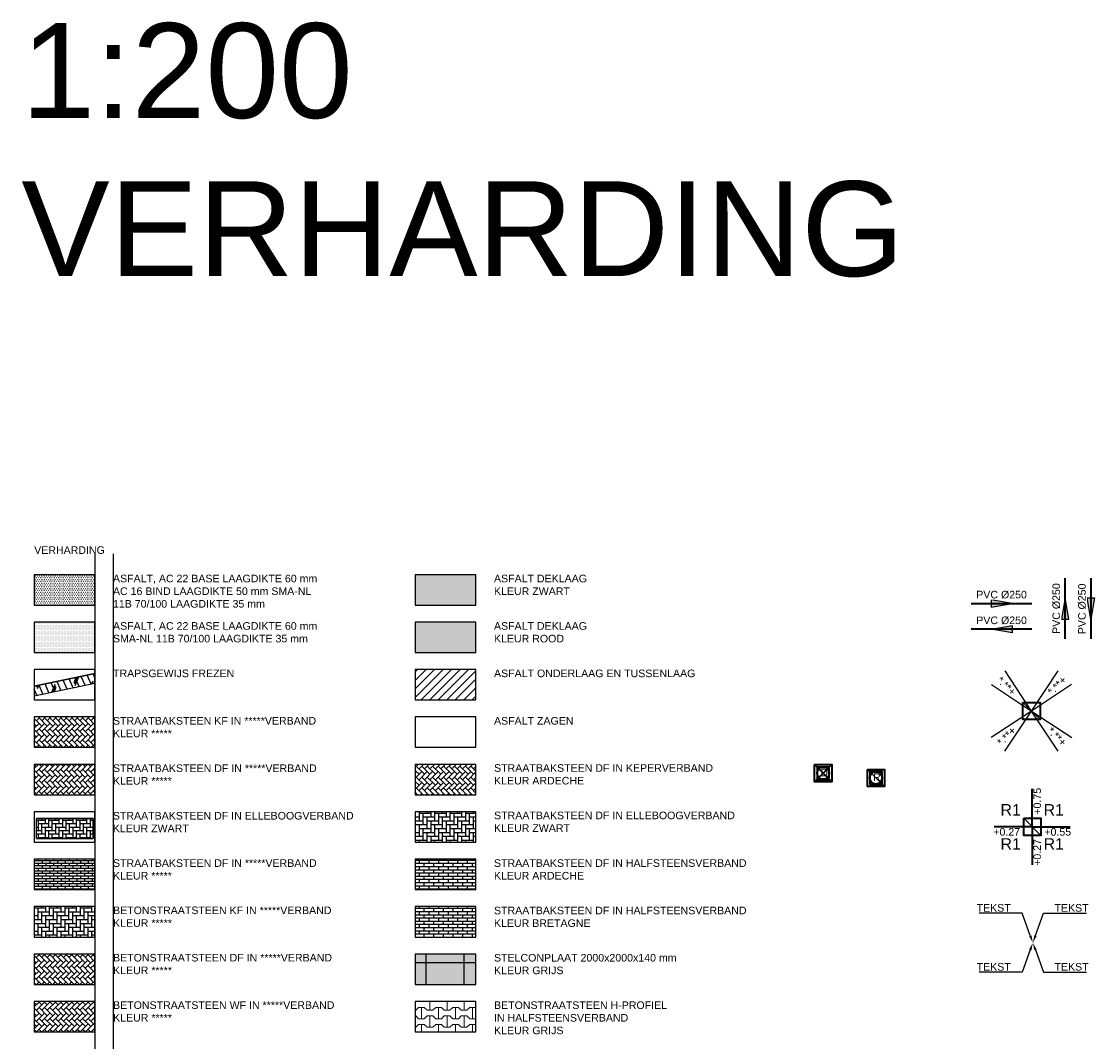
# Model space of a CAD drawing. Header units: metres. Extents: x 252743 to 254903, y 592696 to 593766.
# Tile 126 of 174: x 254133 to 254190, y 593450 to 593503. Entities that reach past the tile are written whole.
import ezdxf
from ezdxf import colors
from ezdxf.entities.mleader import LeaderData, LeaderLine
from ezdxf.enums import TextEntityAlignment as Align
from ezdxf.math import Vec2, Vec3

# ---------------------------------------------------------------- set-up
doc = ezdxf.new("R2010")
doc.units = ezdxf.units.M
doc.set_wipeout_variables(frame=1)
doc.linetypes.add('ACAD_ISO11W100', pattern=[33, 12, -3, 12, -3, 0, -3])
for name, color, linetype, plot in [('ALGEMEEN HULP', 6, 'Continuous', False), ('N-RI-HULP', 6, 'Continuous', False), ('N-WB-HULP', 6, 'Continuous', False), ('N-WB-HULP-ARCERING', 4, 'Continuous', False), ('N-WB-PROFIEL-HULP', 6, 'Continuous', False)]:
    doc.layers.add(name, color=color, linetype=linetype, plot=plot)
for name, color, linetype in [('ALGEMEEN LEGENDA 200', 7, 'Continuous'), ('ALGEMEEN TEKST 200', 7, 'Continuous'), ('N-RI-PUTHOOGTE', 7, 'Continuous'), ('N-RI-TEKST 200', 7, 'Continuous'), ('N-WB-ARC-ASFALT', 8, 'Continuous'), ('N-WB-ARC-ASFALT ZWART', 254, 'Continuous'), ('N-WB-ARC-ASFALTVERHARDING', 8, 'Continuous'), ('N-WB-ARC-BETONSTEEN DF', 8, 'Continuous'), ('N-WB-ARC-BETONSTEEN KF', 253, 'Continuous'), ('N-WB-ARC-BETONSTEEN WF', 8, 'Continuous'), ('N-WB-ARC-KLINKER DF', 24, 'Continuous'), ('N-WB-ARC-KLINKER DF ARDECHE', 253, 'Continuous'), ('N-WB-ARC-KLINKER DF BRETAGNE', 8, 'Continuous'), ('N-WB-ARC-KLINKER DF PARKEERMATJE', 8, 'Continuous'), ('N-WB-ARC-KLINKER DF ZWART', 8, 'Continuous'), ('N-WB-ARC-KLINKER KF', 8, 'Continuous'), ('N-WB-ARC-STELCONPLATEN', 1, 'Continuous'), ('N-WB-ARC-TRAPSGEWIJS FREZEN', 8, 'Continuous'), ('N-WB-MATERIAALGRENS', 1, 'Continuous'), ('N-WB-STELCONPLATEN', 1, 'Continuous'), ('N-WB-TRAPSGEWIJS FREZEN', 2, 'Continuous')]:
    doc.layers.add(name, color=color, linetype=linetype)
for name, color, linetype, lineweight in [('N-RI-DWA-INSPECTIEPUT', 12, 'Continuous', 40), ('N-RI-HWA-INSPECTIEPUT', 150, 'Continuous', 40), ('N-RI-HWA-PVC', 150, 'ACAD_ISO11W100', 40), ('N-RI-IT-HWA-INSPECTIEPUT', 150, 'Continuous', 40), ('N-WB-ARC-BETONSTRAATSTEEN-HSTEEN', 8, 'Continuous', 18)]:
    doc.layers.add(name, color=color, linetype=linetype, lineweight=lineweight)
doc.layers.add('N-WB-ARC-ASFALT ROOD', color=7, linetype='Continuous', true_color=0xff6666)
doc.layers.get('0').freeze()
doc.styles.add('N_STANDAARD HOLLEMA', font='arial.ttf', dxfattribs={"height": 2})
doc.styles.add('N_STANDARD 200', font='arial.ttf', dxfattribs={"height": 0.4})
pattern_1 = [(0, (27485.63475, 6976.15748), (0, 0.1693545), []), (90, (27485.63475, 6976.15748), (-0.254, 0.1693545), [0.1693545, -0.1693545])]

# ---------------------------------------------------------------- blocks, each defined once
blk = doc.blocks.new('INSPECTIEPUT RWA')
at = {"flags": 128}
blk.add_lwpolyline([(-0.45, 0.45), (0.45, 0.45), (0.45, -0.45), (-0.45, -0.45), (-0.45, 0.45)], dxfattribs=at)
at = {"layer": 'N-RI-HULP'}
blk.add_line((-0.45, 0.45), (0.45, -0.45), dxfattribs=at)
blk = doc.blocks.new('PUTHOOGTE')
at = {"style": 'N_STANDARD 200'}
blk.add_attdef('PUTHOOGTE', text='', height=0.4, dxfattribs=at).set_placement((-1.301, 0), align=Align.MIDDLE_RIGHT)
at = {"color": 7, "true_color": 0xffffff}
blk.add_wipeout([(-1.299, 0.225), (-3.099, 0.225), (-3.099, -0.219), (-1.299, -0.219)], dxfattribs=at)
for p, q in [((0, 0), (-2.49, 0.513)), ((-2.49, -0.502), (0, 0))]:
    blk.add_line(p, q)
blk = doc.blocks.new('PUTHOOGTE-R')
at = {"color": 7, "true_color": 0xffffff}
blk.add_wipeout([(3.099, 0.225), (1.299, 0.225), (1.299, -0.219), (3.099, -0.219)], dxfattribs=at)
for p, q in [((0, 0), (2.49, 0.513)), ((2.49, -0.502), (0, 0))]:
    blk.add_line(p, q)
at = {"style": 'N_STANDARD 200'}
blk.add_attdef('PUTHOOGTE', text='', height=0.4, dxfattribs=at).set_placement((1.336, 0), align=Align.MIDDLE_LEFT)
blk = doc.blocks.new('DIA-STROOM')
blk.add_hatch(color=256).paths.add_polyline_path([(0.557, 0), (-0.557, 0.194), (-0.557, -0.194)])
at = {"flags": 128}
blk.add_lwpolyline([(0.557, 0), (-0.557, 0.194), (-0.557, -0.194)], close=True, dxfattribs=at)
at = {"style": 'N_STANDARD 200'}
blk.add_attdef('DIAMETER', text='', height=0.4, dxfattribs=at).set_placement((0, 0.471), align=Align.MIDDLE_CENTER)
at = {"color": 7, "true_color": 0xffffff}
blk.add_wipeout([(-1.318, 0.704), (1.337, 0.704), (1.337, 0.204), (-1.318, 0.204)], dxfattribs=at)
blk = doc.blocks.new('OP HOOGTE STELLEN GIET RWA')
blk.add_lwpolyline([(-1.62, 1.62), (-1.62, -1.63), (1.62, -1.63), (1.62, 1.62)], close=True)
blk.add_circle((0, 0), 1.62)
at = {"insert": (-0.77, 1.18), "char_height": 2, "attachment_point": 1, "style": 'N_STANDARD 200', "bg_fill": 3, "box_fill_scale": 1, "bg_fill_color": 256, "bg_fill_transparency": 0}
blk.add_mtext_dynamic_manual_height_columns('R', width=0.4, gutter_width=2, heights=[0], dxfattribs=at)
blk = doc.blocks.new('INSPECTIEPUT IT')
at = {"flags": 128}
blk.add_lwpolyline([(-2.25, 2.25), (2.25, 2.25), (2.25, -2.25), (-2.25, -2.25), (-2.25, 2.25)], dxfattribs=at)
at = {"layer": 'N-WB-HULP'}
blk.add_line((-2.25, 2.25), (2.25, -2.25), dxfattribs=at)
blk = doc.blocks.new('OP HOOGTE STELLEN GIET VW')
at = {"flags": 128}
blk.add_lwpolyline([(-1.62, 1.62), (-1.62, -1.63), (1.62, -1.63), (1.62, 1.62)], close=True, dxfattribs=at)
blk.add_circle((0, 0), 1.62)
at = {"insert": (-0.74, 1.18), "char_height": 2, "attachment_point": 1, "style": 'N_STANDARD 200', "bg_fill": 3, "box_fill_scale": 1, "bg_fill_color": 256, "bg_fill_transparency": 0}
blk.add_mtext_dynamic_manual_height_columns('D', width=0.4, gutter_width=2, heights=[0], dxfattribs=at)
blk = doc.blocks.new('INPECTIEPUT DWA')
for p, q in [((-0.45, -0.45), (0.45, 0.45)), ((-0.45, 0.45), (0.45, -0.45))]:
    blk.add_line(p, q)
at = {"flags": 128}
blk.add_lwpolyline([(-0.45, 0.45), (0.45, 0.45), (0.45, -0.45), (-0.45, -0.45), (-0.45, 0.45)], dxfattribs=at)

msp = doc.modelspace()

# ---------------------------------------------------------------- hatches: boundary and pattern name
at = {"layer": 'N-WB-ARC-ASFALT'}
h = msp.add_hatch(dxfattribs=at)
h.set_pattern_fill('ANSI31', color=256, scale=0.1)
h.set_pattern_definition([(45, (27485.63475, 6976.15748), (-0.22450640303, 0.22450640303), [])])
h.paths.add_polyline_path([(254153.995, 593467.533), (254157.195, 593467.533), (254157.195, 593469.133), (254153.995, 593469.133)])
at = {"layer": 'N-WB-ARC-ASFALT ROOD'}
h = msp.add_hatch(color=256, dxfattribs=at)
h.dxf.hatch_style = 1
h.paths.add_polyline_path([(254153.995, 593470.033), (254157.195, 593470.033), (254157.195, 593471.633), (254153.995, 593471.633)])
at = {"layer": 'N-WB-ARC-ASFALT ZWART'}
h = msp.add_hatch(color=256, dxfattribs=at)
h.dxf.hatch_style = 1
h.paths.add_polyline_path([(254153.995, 593472.533), (254157.195, 593472.533), (254157.195, 593474.133), (254153.995, 593474.133)])
at = {"layer": 'N-WB-ARC-ASFALTVERHARDING'}
h = msp.add_hatch(dxfattribs=at)
h.set_pattern_fill('DOTS', color=256, scale=0.06)
h.set_pattern_definition([(0, (254130.27007, 593355.96581), (0.047625, 0.09525), [0, -0.09525])])
h.paths.add_polyline_path([(254133.904, 593472.533), (254137.104, 593472.533), (254137.104, 593474.133), (254133.904, 593474.133)])
h = msp.add_hatch(dxfattribs=at)
h.set_pattern_fill('DOTS', color=256, scale=0.04)
h.set_pattern_definition([(0, (254130.268296, 593355.965807), (0.03175, 0.0635), [0, -0.0635])])
h.paths.add_polyline_path([(254133.904, 593470.033), (254137.104, 593470.033), (254137.104, 593471.633), (254133.904, 593471.633)])
at = {"layer": 'N-WB-ARC-BETONSTEEN DF'}
h = msp.add_hatch(dxfattribs=at)
h.set_pattern_fill('AR-HBONE', color=256, scale=0.002, angle=90, style=0)
h.set_pattern_definition([(135, (254130.2683, 593355.9658), (-0.2873682, 5e-17), [0.6096, -0.2032]), (225, (254130.12461, 593356.1095), (-0.2873682, 5e-17), [0.6096, -0.2032])])
h.paths.add_polyline_path([(254133.904, 593452.533), (254137.104, 593452.533), (254137.104, 593454.133), (254133.904, 593454.133)])
at = {"layer": 'N-WB-ARC-BETONSTEEN KF'}
h = msp.add_hatch(dxfattribs=at)
h.set_pattern_fill('AR-HBONE', color=256, scale=0.002, angle=45, style=0)
h.set_pattern_definition([(90, (254033.7232, 593347.4286), (-0.2032, 0.2032), [0.6096, -0.2032]), (180, (254033.7232, 593347.6318), (-0.2032, 0.2032), [0.6096, -0.2032])])
h.paths.add_polyline_path([(254133.904, 593455.033), (254137.104, 593455.033), (254137.104, 593456.633), (254133.904, 593456.633)])
at = {"layer": 'N-WB-ARC-BETONSTEEN WF'}
h = msp.add_hatch(dxfattribs=at)
h.set_pattern_fill('AR-HBONE', color=256, scale=0.002, angle=90, style=0)
h.set_pattern_definition([(135, (254033.7232, 593347.4286), (-0.2873682, 5e-17), [0.6096, -0.2032]), (225, (254033.57952, 593347.57228), (-0.2873682, 5e-17), [0.6096, -0.2032])])
h.paths.add_polyline_path([(254133.904, 593450.033), (254137.104, 593450.033), (254137.104, 593451.633), (254133.904, 593451.633)])
at = {"layer": 'N-WB-ARC-BETONSTRAATSTEEN-HSTEEN'}
h = msp.add_hatch(dxfattribs=at)
h.set_pattern_fill('AVH-HSTEEN', color=256, scale=0.15, pattern_type=2)
h.set_pattern_definition([(0, (254033.5732, 592540.8239), (0.45, 0.45), [0.3, -0.6]), (0, (254034.0232, 592540.9739), (0.45, 0.45), [0.3, -0.6]), (90, (254033.7232, 592540.8239), (-0.45, 0.45), [0.6, -0.3]), (45, (254033.8732, 592540.8239), (-0.45, 0.45), [0.21213203, -0.42426407]), (135, (254033.5732, 592540.8239), (-0.45, -0.45), [0.21213203, -0.42426407])])
h.paths.add_polyline_path([(254153.995, 593450.033), (254157.195, 593450.033), (254157.195, 593451.633), (254153.995, 593451.633)])
at = {"layer": 'N-WB-ARC-KLINKER DF'}
h = msp.add_hatch(dxfattribs=at)
h.set_pattern_fill('AR-HBONE', color=256, scale=0.002, angle=90, style=0)
h.set_pattern_definition([(135, (254130.2683, 593355.9658), (-0.2873682, -5e-13), [0.6096, -0.2032]), (225, (254130.12461, 593356.1095), (-0.2873682, -5e-13), [0.6096, -0.2032])])
h.paths.add_polyline_path([(254133.902, 593462.533), (254137.102, 593462.533), (254137.102, 593464.133), (254133.902, 593464.133)])
h = msp.add_hatch(dxfattribs=at)
h.set_pattern_fill('AR-BRSTD', color=256, scale=0.002, style=0)
h.set_pattern_definition([(0, (254130.2683, 593355.9658), (0, 0.1354836), []), (90, (254130.2683, 593355.9658), (-0.2032, 0.1354836), [0.1354836, -0.1354836])])
h.paths.add_polyline_path([(254133.904, 593457.533), (254137.104, 593457.533), (254137.104, 593459.133), (254133.904, 593459.133)])
at = {"layer": 'N-WB-ARC-KLINKER DF ARDECHE'}
h = msp.add_hatch(dxfattribs=at)
h.set_pattern_fill('AR-HBONE', color=256, scale=0.002, angle=90, style=0)
h.set_pattern_definition([(135, (27485.63475, 6976.15748), (-0.287368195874, 2e-17), [0.6096, -0.2032]), (225, (27485.49106, 6976.30116), (-0.287368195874, 5e-17), [0.6096, -0.2032])])
h.paths.add_polyline_path([(254153.995, 593462.533), (254157.195, 593462.533), (254157.195, 593464.133), (254153.995, 593464.133)])
h = msp.add_hatch(dxfattribs=at)
h.set_pattern_fill('AR-BRSTD', color=256, scale=0.0025, style=0)
h.set_pattern_definition(pattern_1)
h.paths.add_polyline_path([(254153.995, 593457.533), (254157.195, 593457.533), (254157.195, 593459.133), (254153.995, 593459.133)])
at = {"layer": 'N-WB-ARC-KLINKER DF BRETAGNE'}
h = msp.add_hatch(dxfattribs=at)
h.set_pattern_fill('AR-BRSTD', color=256, scale=0.0025, style=0)
h.set_pattern_definition(pattern_1)
h.paths.add_polyline_path([(254153.995, 593455.033), (254157.195, 593455.033), (254157.195, 593456.633), (254153.995, 593456.633)])
at = {"layer": 'N-WB-ARC-KLINKER DF PARKEERMATJE'}
h = msp.add_hatch(dxfattribs=at)
h.set_pattern_fill('AR-HBONE', color=256, scale=0.0018, angle=45, style=0)
h.set_pattern_definition([(90, (254033.7232, 593347.4286), (-0.18288, 0.18288), [0.54864, -0.18288]), (180, (254033.7232, 593347.61148), (-0.18288, 0.18288), [0.54864, -0.18288])])
h.paths.add_polyline_path([(254137.005, 593460.222), (254134.023, 593460.229), (254134.023, 593461.279), (254137.008, 593461.272)])
at = {"layer": 'N-WB-ARC-KLINKER DF ZWART'}
h = msp.add_hatch(dxfattribs=at)
h.set_pattern_fill('AR-HBONE', color=256, scale=0.002, angle=45, style=0)
h.set_pattern_definition([(90, (27485.63475, 6976.15748), (-0.2032, 0.2032), [0.6096, -0.2032]), (180, (27485.63475, 6976.36068), (-0.2032, 0.2032), [0.6096, -0.2032])])
h.paths.add_polyline_path([(254153.995, 593460.033), (254157.195, 593460.033), (254157.195, 593461.633), (254153.995, 593461.633)])
at = {"layer": 'N-WB-ARC-KLINKER KF'}
h = msp.add_hatch(dxfattribs=at)
h.set_pattern_fill('AR-HBONE', color=256, scale=0.002, angle=90, style=0)
h.set_pattern_definition([(135, (254033.7232, 592540.82392), (-0.287368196, -5e-13), [0.6096, -0.2032]), (225, (254033.57952, 592540.9676), (-0.287368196, -5e-13), [0.6096, -0.2032])])
h.paths.add_polyline_path([(254133.904, 593465.033), (254137.104, 593465.033), (254137.104, 593466.633), (254133.904, 593466.633)])
at = {"layer": 'N-WB-ARC-STELCONPLATEN'}
h = msp.add_hatch(color=254, dxfattribs=at)
h.dxf.hatch_style = 1
h.paths.add_polyline_path([(254153.995, 593454.133), (254153.995, 593452.533), (254157.195, 593452.533), (254157.195, 593454.133)])
at = {"layer": 'N-WB-ARC-TRAPSGEWIJS FREZEN'}
h = msp.add_hatch(dxfattribs=at)
h.set_pattern_fill('CORK', color=256, scale=0.5, angle=-66.6427)
h.set_pattern_definition([(293.357303, (253509.07843, 592984.1455), (0.29148098, 0.12587728), []), (68.3573, (253508.9956, 592983.9368), (-0.8347169, 0.3312075), [0.449013, -0.449013]), (68.3573, (253509.0271, 592983.8639), (-0.8347169, 0.3312075), [0.449013, -0.449013]), (68.3573, (253509.0586, 592983.7911), (-0.8347169, 0.3312075), [0.449013, -0.449013])])
h.paths.add_polyline_path([(254133.904, 593468.256), (254133.904, 593467.746), (254137.104, 593468.411), (254137.104, 593468.922)])

# ---------------------------------------------------------------- linework, layer by layer
at = {"layer": 'ALGEMEEN HULP'}
for p, q in [((254137.104, 593475.225), (254137.104, 593317.947)), ((254138.06, 593475.225), (254138.06, 593317.958)), ((254138.06, 593475.225), (254138.06, 593317.958))]:
    msp.add_line(p, q, dxfattribs=at)
at = {"layer": 'ALGEMEEN LEGENDA 200'}
for points in [[(254133.904, 593472.533), (254137.104, 593472.533), (254137.104, 593474.133), (254133.904, 593474.133)], [(254153.995, 593472.533), (254157.195, 593472.533), (254157.195, 593474.133), (254153.995, 593474.133)], [(254133.904, 593470.033), (254137.104, 593470.033), (254137.104, 593471.633), (254133.904, 593471.633)], [(254153.995, 593470.033), (254157.195, 593470.033), (254157.195, 593471.633), (254153.995, 593471.633)], [(254133.904, 593467.533), (254137.104, 593467.533), (254137.104, 593469.133), (254133.904, 593469.133)], [(254153.995, 593467.533), (254157.195, 593467.533), (254157.195, 593469.133), (254153.995, 593469.133)], [(254133.904, 593465.033), (254137.104, 593465.033), (254137.104, 593466.633), (254133.904, 593466.633)], [(254153.995, 593465.033), (254157.195, 593465.033), (254157.195, 593466.633), (254153.995, 593466.633)], [(254133.902, 593462.533), (254137.102, 593462.533), (254137.102, 593464.133), (254133.902, 593464.133)], [(254153.995, 593462.533), (254157.195, 593462.533), (254157.195, 593464.133), (254153.995, 593464.133)], [(254133.9, 593460.033), (254137.1, 593460.033), (254137.1, 593461.633), (254133.9, 593461.633)], [(254153.995, 593460.033), (254157.195, 593460.033), (254157.195, 593461.633), (254153.995, 593461.633)], [(254133.904, 593457.533), (254137.104, 593457.533), (254137.104, 593459.133), (254133.904, 593459.133)], [(254153.995, 593457.533), (254157.195, 593457.533), (254157.195, 593459.133), (254153.995, 593459.133)], [(254133.904, 593455.033), (254137.104, 593455.033), (254137.104, 593456.633), (254133.904, 593456.633)], [(254153.995, 593455.033), (254157.195, 593455.033), (254157.195, 593456.633), (254153.995, 593456.633)], [(254133.904, 593452.533), (254137.104, 593452.533), (254137.104, 593454.133), (254133.904, 593454.133)], [(254153.995, 593452.533), (254157.195, 593452.533), (254157.195, 593454.133), (254153.995, 593454.133)], [(254133.904, 593450.033), (254137.104, 593450.033), (254137.104, 593451.633), (254133.904, 593451.633)], [(254153.995, 593450.033), (254157.195, 593450.033), (254157.195, 593451.633), (254153.995, 593451.633)]]:
    msp.add_lwpolyline(points, close=True, dxfattribs=at)
at = {"layer": 'N-RI-HWA-PVC', "ltscale": 0.8}
for p, q in [((254188.271, 593470.748), (254188.271, 593473.948)), ((254189.625, 593473.948), (254189.625, 593470.748)), ((254183.317, 593472.612), (254186.517, 593472.612)), ((254186.517, 593471.258), (254183.317, 593471.258))]:
    msp.add_line(p, q, dxfattribs=at)
at = {"layer": 'N-RI-HWA-PVC'}
for q in [(254186.532, 593462.84), (254184.532, 593460.84), (254186.532, 593458.84), (254188.532, 593460.84)]:
    msp.add_line((254186.532, 593460.84), q, dxfattribs=at)
at = {"layer": 'N-WB-HULP'}
msp.add_lwpolyline([(254137.005, 593460.222), (254134.023, 593460.229), (254134.023, 593461.279), (254137.008, 593461.272)], close=True, dxfattribs=at)
at = {"layer": 'N-WB-HULP-ARCERING'}
msp.add_lwpolyline([(254153.995, 593454.133), (254153.995, 593452.533), (254157.195, 593452.533), (254157.195, 593454.133)], close=True, dxfattribs=at)
at = {"layer": 'N-WB-MATERIAALGRENS'}
msp.add_line((254134.023, 593460.229), (254134.023, 593461.279), dxfattribs=at)
msp.add_lwpolyline([(254134.023, 593460.229), (254137.005, 593460.222), (254137.008, 593461.272), (254134.023, 593461.279)], dxfattribs=at)
at = {"layer": 'N-WB-PROFIEL-HULP'}
msp.add_lwpolyline([(254133.904, 593468.256), (254133.904, 593467.746), (254137.104, 593468.411), (254137.104, 593468.922), (254133.904, 593468.256)], dxfattribs=at)
at = {"layer": 'N-WB-STELCONPLATEN'}
for p, q in [((254154.559, 593454.133), (254154.559, 593452.533)), ((254156.559, 593454.133), (254156.559, 593452.533)), ((254153.995, 593453.681), (254157.195, 593453.681))]:
    msp.add_line(p, q, dxfattribs=at)
at = {"layer": 'N-WB-TRAPSGEWIJS FREZEN'}
for p, q in [((254133.904, 593468.256), (254137.104, 593468.922)), ((254133.904, 593467.746), (254137.104, 593468.412))]:
    msp.add_line(p, q, dxfattribs=at)

# ---------------------------------------------------------------- block references
at = {"layer": 'N-RI-DWA-INSPECTIEPUT', "xscale": 0.2, "yscale": 0.2, "zscale": 0.2}
msp.add_blockref('OP HOOGTE STELLEN GIET VW', (254175.509, 593463.67), dxfattribs=at)
at = {"layer": 'N-RI-HWA-INSPECTIEPUT'}
for p in [(254186.496, 593466.943), (254186.496, 593466.943), (254186.532, 593460.84)]:
    msp.add_blockref('INSPECTIEPUT RWA', p, dxfattribs=at)
at = {"layer": 'N-RI-HWA-INSPECTIEPUT', "xscale": 0.2, "yscale": 0.2, "zscale": 0.2}
msp.add_blockref('OP HOOGTE STELLEN GIET RWA', (254178.289, 593463.422), dxfattribs=at)

# ---------------------------------------------------------------- texts
at = {"layer": 'ALGEMEEN HULP', "width": 11.7453, "attachment_point": 1, "style": 'N_STANDARD 200'}
for s, insert, char_height in [('1:200\\PVERHARDING', (254133.223, 593503.209), 5), ('VERHARDING', (254133.902, 593475.629), 0.4)]:
    msp.add_mtext(s, dxfattribs=dict(at, insert=insert, char_height=char_height))
at = {"layer": 'ALGEMEEN TEKST 200', "char_height": 0.4, "width": 15.5605, "attachment_point": 1, "style": 'N_STANDARD 200'}
for s, insert in [('ASFALT, AC 22 BASE LAAGDIKTE 60 mm\\PAC 16 BIND LAAGDIKTE 50 mm SMA-NL \\P11B 70/100 LAAGDIKTE 35 mm', (254138.056, 593474.131)), ('ASFALT DEKLAAG \\PKLEUR ZWART', (254158.148, 593474.131)), ('ASFALT, AC 22 BASE LAAGDIKTE 60 mm\\PSMA-NL 11B 70/100 LAAGDIKTE 35 mm', (254138.056, 593471.631)), ('ASFALT DEKLAAG \\PKLEUR ROOD', (254158.148, 593471.631)), ('TRAPSGEWIJS FREZEN', (254138.058, 593469.131)), ('ASFALT ONDERLAAG EN TUSSENLAAG', (254158.15, 593469.131)), ('STRAATBAKSTEEN KF IN *****VERBAND\\PKLEUR *****', (254138.056, 593466.631)), ('ASFALT ZAGEN', (254158.15, 593466.631)), ('STRAATBAKSTEEN DF IN *****VERBAND\\PKLEUR *****', (254138.056, 593464.131)), ('STRAATBAKSTEEN DF IN KEPERVERBAND \\PKLEUR ARDECHE', (254158.152, 593464.142)), ('STRAATBAKSTEEN DF IN ELLEBOOGVERBAND\\PKLEUR ZWART', (254138.049, 593461.626)), ('STRAATBAKSTEEN DF IN ELLEBOOGVERBAND \\PKLEUR ZWART', (254158.152, 593461.642)), ('STRAATBAKSTEEN DF IN *****VERBAND\\PKLEUR *****', (254138.056, 593459.131)), ('STRAATBAKSTEEN DF IN HALFSTEENSVERBAND\\PKLEUR ARDECHE', (254158.148, 593459.131)), ('BETONSTRAATSTEEN KF IN *****VERBAND\\PKLEUR *****', (254138.06, 593456.639)), ('STRAATBAKSTEEN DF IN HALFSTEENSVERBAND\\PKLEUR BRETAGNE', (254158.148, 593456.631)), ('BETONSTRAATSTEEN DF IN *****VERBAND \\PKLEUR *****', (254138.06, 593454.142)), ('BETONSTRAATSTEEN WF IN *****VERBAND\\PKLEUR *****', (254138.06, 593451.642))]:
    msp.add_mtext(s, dxfattribs=dict(at, insert=insert))
at = {"layer": 'ALGEMEEN TEKST 200', "char_height": 0.4, "attachment_point": 1, "style": 'N_STANDARD 200'}
for s, insert in [('STELCONPLAAT 2000x2000x140 mm\\PKLEUR GRIJS', (254158.15, 593454.14)), ('BETONSTRAATSTEEN H-PROFIEL \\PIN HALFSTEENSVERBAND\\PKLEUR GRIJS', (254158.15, 593451.64))]:
    msp.add_mtext_dynamic_manual_height_columns(s, width=11.8273, gutter_width=7.2, heights=[0], dxfattribs=dict(at, insert=insert))
at = {"layer": 'N-RI-TEKST 200', "char_height": 0.6, "width": 1, "style": 'N_STANDARD 200', "bg_fill": 3, "box_fill_scale": 1, "bg_fill_color": 256, "bg_fill_transparency": 0}
for insert, attachment_point in [((254185.932, 593461.438), 9), ((254187.132, 593461.438), 7)]:
    msp.add_mtext('R1', dxfattribs=dict(at, insert=insert, attachment_point=attachment_point))

# ---------------------------------------------------------------- leaders
at = {"layer": 'N-RI-TEKST 200'}
ml = msp.add_multileader_mtext('Standard', dxfattribs=at)
ml.set_content('TEKST', color=256, style='N_STANDAARD HOLLEMA')
ml.set_leader_properties()
ml.build(insert=Vec2(0, 0))
ml.multileader.update_dxf_attribs({"text_left_attachment_type": 5, "text_right_attachment_type": 5, "dogleg_length": 1, "arrow_head_size": 0.4, "scale": 0.2})
ctx = ml.context
ctx.base_point, ctx.scale, ctx.char_height, ctx.arrow_head_size, ctx.landing_gap_size, ctx.plane_origin = Vec3(254183.224, 593453.176), 0.2, 0.4, 0.4, 0.4, Vec3(254187.236, 593454.41)
ctx.left_attachment, ctx.right_attachment, ctx.text_align_type = 5, 5, 2
notes = []
notes.append((ctx, [(0, (1, 1, 0), (254186.001, 593453.176), (-1, 0), 0.2, [(0, [(254186.566, 593454.728)], 0, [])])]))
ctx.mtext.insert, ctx.mtext.alignment, ctx.mtext.flow_direction = Vec3(254185.401, 593453.662), 3, 5
ctx.mtext.has_bg_fill, ctx.mtext.bg_color, ctx.mtext.bg_scale_factor, ctx.mtext.bg_transparency, ctx.mtext.use_window_bg_color = 1, -1073741824, 1, 0, 1
for ctx, leaders in notes:
    for number, flags, end, landing, length, lines in leaders:
        leader = LeaderData()
        leader.index, (leader.has_last_leader_line, leader.has_dogleg_vector, leader.attachment_direction) = number, flags
        leader.last_leader_point, leader.dogleg_vector, leader.dogleg_length = Vec3(end), Vec3(landing), length
        for number, points, colour, breaks in lines:
            line = LeaderLine()
            line.index, line.vertices, line.color, line.breaks = number, Vec3.list(points), colors.encode_raw_color(colour), breaks
            leader.lines.append(line)
        ctx.leaders.append(leader)

# ---------------------------------------------------------------- next in the draw order: block references
at = {"layer": 'N-RI-DWA-INSPECTIEPUT'}
msp.add_blockref('INPECTIEPUT DWA', (254175.509, 593463.67), dxfattribs=at)
at = {"layer": 'N-RI-IT-HWA-INSPECTIEPUT', "xscale": 0.2, "yscale": 0.2, "zscale": 0.2}
msp.add_blockref('INSPECTIEPUT IT', (254178.289, 593463.422), dxfattribs=at)
at = {"layer": 'N-RI-PUTHOOGTE', "rotation": 44.99999999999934}
msp.add_blockref('PUTHOOGTE', (254186.496, 593466.943), dxfattribs=at).add_auto_attribs({'PUTHOOGTE': '*.**+'})
at = {"layer": 'N-RI-TEKST 200', "rotation": 90}
msp.add_blockref('DIA-STROOM', (254188.271, 593472.348), dxfattribs=at).add_auto_attribs({'DIAMETER': 'PVC Ø250'})
at = {"layer": 'N-RI-TEKST 200'}
ref = msp.add_blockref('DIA-STROOM', (254189.625, 593472.348), dxfattribs=dict(at, xscale=-1, rotation=90))
ref.add_attrib('DIAMETER', 'PVC Ø250', dxfattribs={"layer": '0', "height": 0.4, "rotation": 90, "style": 'N_STANDARD 200'}).set_placement((254189.154, 593472.332), align=Align.MIDDLE_CENTER)
msp.add_blockref('DIA-STROOM', (254184.917, 593472.612), dxfattribs=at).add_auto_attribs({'DIAMETER': 'PVC Ø250'})
ref = msp.add_blockref('DIA-STROOM', (254184.917, 593471.258), dxfattribs=dict(at, xscale=-1))
ref.add_attrib('DIAMETER', 'PVC Ø250', dxfattribs={"layer": '0', "height": 0.4, "style": 'N_STANDARD 200'}).set_placement((254184.917, 593471.728), align=Align.MIDDLE_CENTER)

# ---------------------------------------------------------------- next in the draw order: texts
at = {"layer": 'N-RI-TEKST 200', "insert": (254186.595, 593461.481), "char_height": 0.4, "width": 1.2, "attachment_point": 1, "rotation": 90, "style": 'N_STANDARD 200', "bg_fill": 3, "box_fill_scale": 1, "bg_fill_color": 256, "bg_fill_transparency": 0}
msp.add_mtext('+0.75', dxfattribs=at)
at = {"layer": 'N-RI-TEKST 200', "char_height": 0.6, "width": 1, "style": 'N_STANDARD 200', "bg_fill": 3, "box_fill_scale": 1, "bg_fill_color": 256, "bg_fill_transparency": 0}
for insert, attachment_point in [((254185.932, 593460.242), 3), ((254187.132, 593460.242), 1)]:
    msp.add_mtext('R1', dxfattribs=dict(at, insert=insert, attachment_point=attachment_point))

# ---------------------------------------------------------------- next in the draw order: leaders
at = {"layer": 'N-RI-TEKST 200'}
ml = msp.add_multileader_mtext('Standard', dxfattribs=at)
ml.set_content('TEKST', color=256, style='N_STANDAARD HOLLEMA')
ml.set_leader_properties()
ml.build(insert=Vec2(0, 0))
ml.multileader.update_dxf_attribs({"text_left_attachment_type": 5, "text_right_attachment_type": 5, "dogleg_length": 1, "arrow_head_size": 0.4, "scale": 0.2})
ctx = ml.context
ctx.base_point, ctx.scale, ctx.char_height, ctx.arrow_head_size, ctx.landing_gap_size, ctx.plane_origin = Vec3(254187.331, 593456.281), 0.2, 0.4, 0.4, 0.4, Vec3(254186.566, 593454.728)
ctx.left_attachment, ctx.right_attachment, ctx.text_align_type = 5, 5, 2
notes = []
notes.append((ctx, [(0, (1, 1, 0), (254187.131, 593456.281), (1, 0), 0.2, [(0, [(254186.566, 593454.728)], 0, [])])]))
ctx.mtext.insert, ctx.mtext.alignment, ctx.mtext.flow_direction = Vec3(254189.507, 593456.768), 3, 5
ctx.mtext.has_bg_fill, ctx.mtext.bg_color, ctx.mtext.bg_scale_factor, ctx.mtext.bg_transparency, ctx.mtext.use_window_bg_color = 1, -1073741824, 1, 0, 1
for ctx, leaders in notes:
    for number, flags, end, landing, length, lines in leaders:
        leader = LeaderData()
        leader.index, (leader.has_last_leader_line, leader.has_dogleg_vector, leader.attachment_direction) = number, flags
        leader.last_leader_point, leader.dogleg_vector, leader.dogleg_length = Vec3(end), Vec3(landing), length
        for number, points, colour, breaks in lines:
            line = LeaderLine()
            line.index, line.vertices, line.color, line.breaks = number, Vec3.list(points), colors.encode_raw_color(colour), breaks
            leader.lines.append(line)
        ctx.leaders.append(leader)

# ---------------------------------------------------------------- next in the draw order: block references
at = {"layer": 'N-RI-PUTHOOGTE', "rotation": 44.99999999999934}
msp.add_blockref('PUTHOOGTE-R', (254186.496, 593466.943), dxfattribs=at).add_auto_attribs({'PUTHOOGTE': '*.**+'})

# ---------------------------------------------------------------- next in the draw order: texts
at = {"layer": 'N-RI-TEKST 200', "char_height": 0.4, "width": 1.2, "style": 'N_STANDARD 200', "bg_fill": 3, "box_fill_scale": 1, "bg_fill_color": 256, "bg_fill_transparency": 0}
for s, insert, attachment_point in [('+0.27', (254185.892, 593460.777), 3), ('+0.55', (254187.172, 593460.777), 1)]:
    msp.add_mtext(s, dxfattribs=dict(at, insert=insert, attachment_point=attachment_point))

# ---------------------------------------------------------------- next in the draw order: leaders
at = {"layer": 'N-RI-TEKST 200'}
ml = msp.add_multileader_mtext('Standard', dxfattribs=at)
ml.set_content('TEKST', color=256, style='N_STANDAARD HOLLEMA')
ml.set_leader_properties()
ml.build(insert=Vec2(0, 0))
ml.multileader.update_dxf_attribs({"text_left_attachment_type": 5, "text_right_attachment_type": 5, "dogleg_length": 1, "arrow_head_size": 0.4, "scale": 0.2})
ctx = ml.context
ctx.base_point, ctx.scale, ctx.char_height, ctx.arrow_head_size, ctx.landing_gap_size, ctx.plane_origin = Vec3(254183.224, 593456.281), 0.2, 0.4, 0.4, 0.4, Vec3(254186.897, 593454.728)
ctx.left_attachment, ctx.right_attachment, ctx.text_align_type = 5, 5, 2
notes = []
notes.append((ctx, [(0, (1, 1, 0), (254186.001, 593456.281), (-1, 0), 0.2, [(0, [(254186.566, 593454.728)], 0, [])])]))
ctx.mtext.insert, ctx.mtext.alignment, ctx.mtext.flow_direction = Vec3(254185.401, 593456.768), 3, 5
ctx.mtext.has_bg_fill, ctx.mtext.bg_color, ctx.mtext.bg_scale_factor, ctx.mtext.bg_transparency, ctx.mtext.use_window_bg_color = 1, -1073741824, 1, 0, 1
for ctx, leaders in notes:
    for number, flags, end, landing, length, lines in leaders:
        leader = LeaderData()
        leader.index, (leader.has_last_leader_line, leader.has_dogleg_vector, leader.attachment_direction) = number, flags
        leader.last_leader_point, leader.dogleg_vector, leader.dogleg_length = Vec3(end), Vec3(landing), length
        for number, points, colour, breaks in lines:
            line = LeaderLine()
            line.index, line.vertices, line.color, line.breaks = number, Vec3.list(points), colors.encode_raw_color(colour), breaks
            leader.lines.append(line)
        ctx.leaders.append(leader)

# ---------------------------------------------------------------- next in the draw order: block references
at = {"layer": 'N-RI-PUTHOOGTE', "rotation": 314.9999999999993}
msp.add_blockref('PUTHOOGTE-R', (254186.496, 593466.943), dxfattribs=at).add_auto_attribs({'PUTHOOGTE': '*.**+'})

# ---------------------------------------------------------------- next in the draw order: texts
at = {"layer": 'N-RI-TEKST 200', "insert": (254186.595, 593460.2), "char_height": 0.4, "width": 1.2, "attachment_point": 3, "rotation": 90, "style": 'N_STANDARD 200', "bg_fill": 3, "box_fill_scale": 1, "bg_fill_color": 256, "bg_fill_transparency": 0}
msp.add_mtext('+0.27', dxfattribs=at)

# ---------------------------------------------------------------- next in the draw order: leaders
at = {"layer": 'N-RI-TEKST 200'}
ml = msp.add_multileader_mtext('Standard', dxfattribs=at)
ml.set_content('TEKST', color=256, style='N_STANDAARD HOLLEMA')
ml.set_leader_properties()
ml.build(insert=Vec2(0, 0))
ml.multileader.update_dxf_attribs({"text_left_attachment_type": 5, "text_right_attachment_type": 5, "dogleg_length": 1, "arrow_head_size": 0.4, "scale": 0.2})
ctx = ml.context
ctx.base_point, ctx.scale, ctx.char_height, ctx.arrow_head_size, ctx.landing_gap_size, ctx.plane_origin = Vec3(254187.331, 593453.176), 0.2, 0.4, 0.4, 0.4, Vec3(254186.235, 593454.728)
ctx.left_attachment, ctx.right_attachment, ctx.text_align_type = 5, 5, 2
notes = []
notes.append((ctx, [(0, (1, 1, 0), (254187.131, 593453.176), (1, 0), 0.2, [(0, [(254186.566, 593454.728)], 0, [])])]))
ctx.mtext.insert, ctx.mtext.alignment, ctx.mtext.flow_direction = Vec3(254189.507, 593453.662), 3, 5
ctx.mtext.has_bg_fill, ctx.mtext.bg_color, ctx.mtext.bg_scale_factor, ctx.mtext.bg_transparency, ctx.mtext.use_window_bg_color = 1, -1073741824, 1, 0, 1
for ctx, leaders in notes:
    for number, flags, end, landing, length, lines in leaders:
        leader = LeaderData()
        leader.index, (leader.has_last_leader_line, leader.has_dogleg_vector, leader.attachment_direction) = number, flags
        leader.last_leader_point, leader.dogleg_vector, leader.dogleg_length = Vec3(end), Vec3(landing), length
        for number, points, colour, breaks in lines:
            line = LeaderLine()
            line.index, line.vertices, line.color, line.breaks = number, Vec3.list(points), colors.encode_raw_color(colour), breaks
            leader.lines.append(line)
        ctx.leaders.append(leader)

# ---------------------------------------------------------------- next in the draw order: block references
at = {"layer": 'N-RI-PUTHOOGTE', "rotation": 314.9999999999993}
msp.add_blockref('PUTHOOGTE', (254186.496, 593466.943), dxfattribs=at).add_auto_attribs({'PUTHOOGTE': '*.**+'})

doc.saveas('drawing.dxf')
